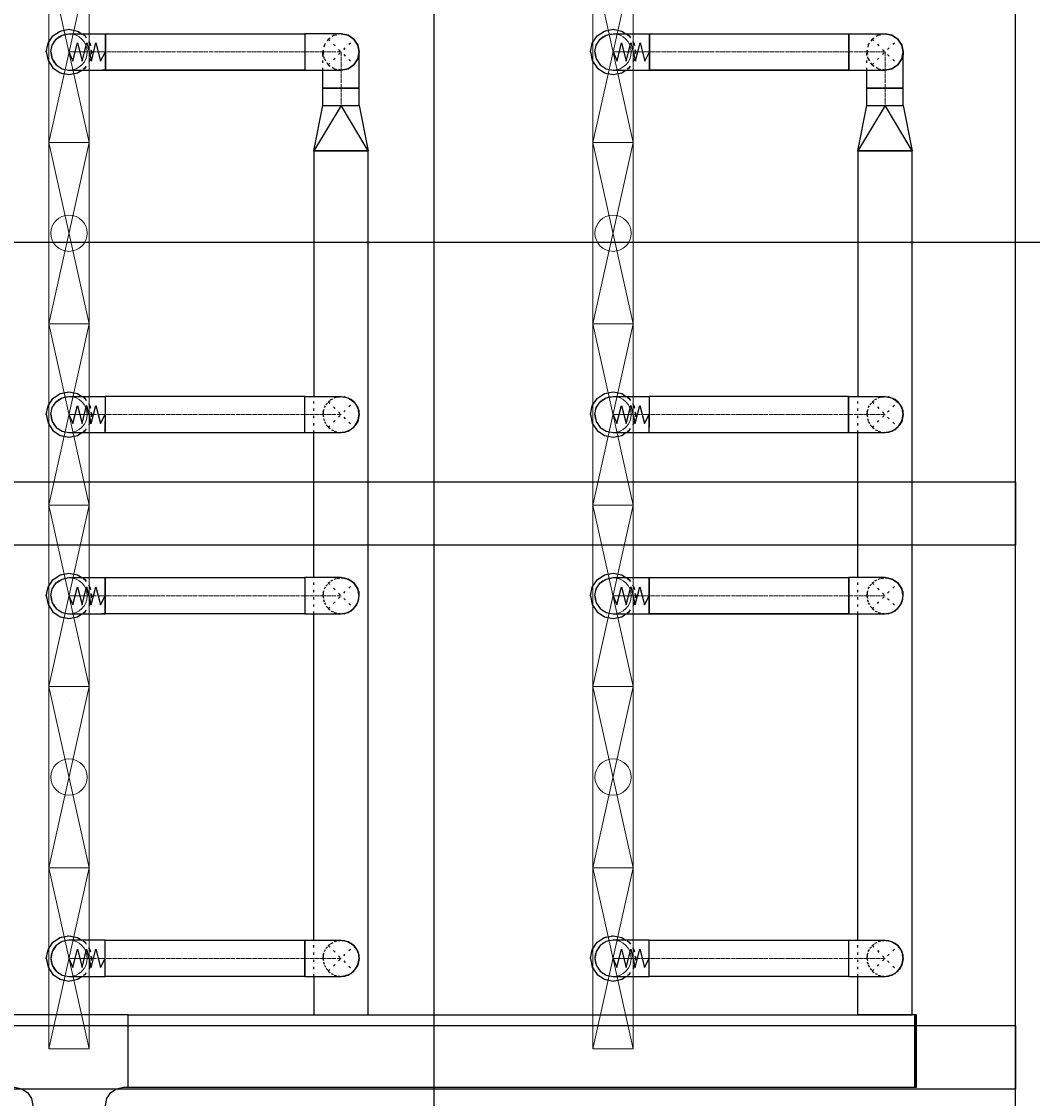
# Model space of a CAD drawing. Header units: centimetres. Extents: x -149939 to 48626, y -46000 to 152985.
# Tile 238 of 256: x 7197 to 12773, y 30277 to 36218. Entities that reach past the tile are written whole.
import ezdxf

# ---------------------------------------------------------------- set-up
doc = ezdxf.new("R2010")
doc.units = ezdxf.units.CM
doc.header["$LTSCALE"] = 50
doc.header["$PDMODE"] = 35
doc.header["$PDSIZE"] = 0.1
for name, pattern in [('CADVENT_CENTERLINE', [9.9, 7.4, -1, 0.5, -1]), ('CADVENT_HIDDEN', [0.8, 0.25, -0.55]), ('Kondygnacja  -0_5$0$HIDDEN', [9.525, 6.35, -3.175]), ('Kondygnacja  -0_5$0$HIDDEN2', [4.7625, 3.175, -1.5875]), ('Osie rzutów$0$DASHDOT2', [12.7, 6.35, -3.175, 0, -3.175])]:
    doc.linetypes.add(name, pattern=pattern)
doc.layers.get('0').update_dxf_attribs({"color": 8})
doc.layers.get('DEFPOINTS').update_dxf_attribs({"color": 8})
for name, color, linetype, lineweight in [('bgde-nawiewCEN', 7, 'Continuous', 13), ('bgde_nawiewnik', 11, 'Continuous', 5), ('Kondygnacja  -0_5$0$ARCH_INFO_WYMIARY', 8, 'Continuous', 9)]:
    doc.layers.add(name, color=color, linetype=linetype, lineweight=lineweight)
for name, color, linetype in [('bgde-nawiewDETAILS', 1, 'Continuous'), ('bgde-nawiewEXP', 7, 'Continuous'), ('bgde-nawiewHIDDEN', 250, 'Continuous'), ('bgde_AJ_opis', 7, 'Continuous'), ('Kondygnacja  -0_5$0$ARCH_KONSTR_POWYŻEJ RZUTU', 8, 'Kondygnacja  -0_5$0$HIDDEN'), ('Kondygnacja  -0_5$0$ARCH_KONSTR_POWYŻEJ RZUTU_IST', 8, 'Kondygnacja  -0_5$0$HIDDEN2'), ('Osie rzutów$0$ARCH_INFO_OSIE_IST', 8, 'Osie rzutów$0$DASHDOT2'), ('Osie rzutów$0$ARCH_INFO_OSIE_OPISY_IST', 8, 'Continuous')]:
    doc.layers.add(name, color=color, linetype=linetype)
doc.styles.add('Kondygnacja  -0_5$0$Romans', font='Romans.shx', dxfattribs={"width": 0.7})
doc.dimstyles.new('Kondygnacja  -0_5$0$Wymiary 1-100', dxfattribs={"dimtxt": 12, "dimasz": 10, "dimexe": 5, "dimexo": 0, "dimgap": 4, "dimtad": 1, "dimrnd": 0.5, "dimzin": 12, "dimdsep": 46, "dimtxsty": 'Kondygnacja  -0_5$0$Romans', "dimblk": 'Kondygnacja  -0_5$0$_Oblique', "dimcen": 10, "dimdle": 10, "dimclrt": 55, "dimazin": 0, "dimtfac": 1, "dimtmove": 1, "dimatfit": 3, "dimfxl": 8, "dimfxlon": 1, "dimtolj": 1, "dimtzin": 0, "dimarcsym": 0})

# ---------------------------------------------------------------- blocks, each defined once
blk = doc.blocks.new('Osie rzutów')
at = {"layer": 'Osie rzutów$0$ARCH_INFO_OSIE_IST', "ltscale": 10}
for p, q in [((12860, 12510), (12860, 4623.26)), ((4436.24, 8000), (15156.54, 8000))]:
    blk.add_line(p, q, dxfattribs=at)
blk = doc.blocks.new('Kondygnacja  -0_5$0$konstrukcja istniejąca -0.5')
at = {"layer": 'Kondygnacja  -0_5$0$ARCH_KONSTR_POWYŻEJ RZUTU_IST', "ltscale": 10}
blk.add_lwpolyline([(13382, 7425), (13382, 8575)], dxfattribs=at)
at = {"layer": 'Kondygnacja  -0_5$0$ARCH_KONSTR_POWYŻEJ RZUTU_IST', "ltscale": 10, "elevation": 0}
for points in [[(12338, 7867.89), (13382, 7867.89), (13382, 7832.89), (12338, 7832.89)], [(12338, 7567.89), (13382, 7567.89), (13382, 7532.89), (12338, 7532.89)]]:
    blk.add_lwpolyline(points, dxfattribs=at)
blk = doc.blocks.new('Kondygnacja  -0_5$0$_Oblique')
at = {"color": 0, "linetype": 'ByBlock', "lineweight": -2}
blk.add_line((-0.5, -0.5), (0.5, 0.5), dxfattribs=at)
blk = doc.blocks.new('*D197')
at = {"layer": 'DEFPOINTS', "color": 0}
for p in [(9196, 79785), (9474.1, 79785), (9196, 12690)]:
    blk.add_point(p, dxfattribs=at)
at = {"layer": 'Kondygnacja  -0_5$0$ARCH_INFO_WYMIARY', "color": 0, "lineweight": -2}
for p, q in [((9474.1, 12680), (9474.1, 79795)), ((9466.1, 79785), (9479.1, 79785)), ((9466.1, 12690), (9479.1, 12690))]:
    blk.add_line(p, q, dxfattribs=at)
at = {"layer": 'Kondygnacja  -0_5$0$ARCH_INFO_WYMIARY', "color": 0, "linetype": 'ByBlock', "lineweight": -2, "xscale": 10, "yscale": 10, "zscale": 10}
for p, rotation in [((9474.1, 79785), 90), ((9474.1, 12690), 270)]:
    blk.add_blockref('Kondygnacja  -0_5$0$_Oblique', p, dxfattribs=dict(at, rotation=rotation))
at = {"layer": 'Kondygnacja  -0_5$0$ARCH_INFO_WYMIARY', "color": 55, "insert": (9464.1, 46237.5), "char_height": 12, "attachment_point": 5, "rotation": 90, "style": 'Kondygnacja  -0_5$0$Romans'}
blk.add_mtext('\\A1;67095', dxfattribs=at)
blk = doc.blocks.new('*D212')
at = {"layer": 'DEFPOINTS', "color": 0}
for p in [(-30586.3, 81900), (-30681.1, 12489.5), (9064, 12489.5)]:
    blk.add_point(p, dxfattribs=at)
at = {"layer": 'Kondygnacja  -0_5$0$ARCH_INFO_WYMIARY', "color": 0, "lineweight": -2}
for p, q in [((-30673.1, 81900), (-30686.1, 81900)), ((-30681.1, 81910), (-30681.1, 12479.5)), ((-30673.1, 12489.5), (-30686.1, 12489.5))]:
    blk.add_line(p, q, dxfattribs=at)
at = {"layer": 'Kondygnacja  -0_5$0$ARCH_INFO_WYMIARY', "color": 0, "linetype": 'ByBlock', "lineweight": -2, "xscale": 10, "yscale": 10, "zscale": 10}
for p, rotation in [((-30681.1, 81900), 90), ((-30681.1, 12489.5), 270)]:
    blk.add_blockref('Kondygnacja  -0_5$0$_Oblique', p, dxfattribs=dict(at, rotation=rotation))
at = {"layer": 'Kondygnacja  -0_5$0$ARCH_INFO_WYMIARY', "color": 55, "insert": (-30691.1, 47194.8), "char_height": 12, "attachment_point": 5, "rotation": 90, "style": 'Kondygnacja  -0_5$0$Romans'}
blk.add_mtext('\\A1;69410.5', dxfattribs=at)
blk = doc.blocks.new('A$C066D7839')
at = {"layer": 'bgde_nawiewnik', "color": 7}
for p, q in [((-50, -11.15), (-50, 11.15)), ((-50, 11.15), (50, 11.15)), ((-50, -11.15), (50, 11.15)), ((50, -11.15), (-50, 11.15)), ((50, 11.15), (50, -11.15)), ((50, -11.15), (-50, -11.15))]:
    blk.add_line(p, q, dxfattribs=at)
blk.add_circle((0, 0), 10, dxfattribs=at)

msp = doc.modelspace()

# ---------------------------------------------------------------- linework, layer by layer
at = {"layer": 'bgde-nawiewCEN', "linetype": 'CADVENT_CENTERLINE', "ltscale": 0.06}
for p, q in [((7459.662, 36049.937), (7459.185, 36049.937)), ((7460.793, 36049.937), (7459.662, 36049.937)), ((7462.996, 36049.937), (7460.793, 36049.937)), ((7466.629, 36049.937), (7462.996, 36049.937)), ((7472.048, 36049.937), (7466.629, 36049.937)), ((7479.611, 36049.937), (7472.048, 36049.937)), ((7489.676, 36049.937), (7479.611, 36049.937)), ((7502.598, 36049.937), (7489.676, 36049.937)), ((7518.737, 36049.937), (7502.598, 36049.937)), ((7538.449, 36049.937), (7518.737, 36049.937)), ((7562.091, 36049.937), (7538.449, 36049.937)), ((7590.021, 36049.937), (7562.091, 36049.937)), ((7641.384, 36049.937), (7590.021, 36049.937)), ((7660.173, 36049.937), (7641.384, 36049.937)), ((8759.358, 36049.937), (7660.173, 36049.937)), ((8760, 36049.937), (8960, 36049.937)), ((8960, 35849.937), (8960, 36049.937)), ((10460.356, 36049.937), (10459.88, 36049.937)), ((10461.488, 36049.937), (10460.356, 36049.937)), ((10463.691, 36049.937), (10461.488, 36049.937)), ((10467.324, 36049.937), (10463.691, 36049.937)), ((10472.743, 36049.937), (10467.324, 36049.937)), ((10480.306, 36049.937), (10472.743, 36049.937)), ((10490.371, 36049.937), (10480.306, 36049.937)), ((10503.293, 36049.937), (10490.371, 36049.937)), ((10519.432, 36049.937), (10503.293, 36049.937)), ((10539.144, 36049.937), (10519.432, 36049.937)), ((10562.786, 36049.937), (10539.144, 36049.937)), ((10590.715, 36049.937), (10562.786, 36049.937)), ((10642.079, 36049.937), (10590.715, 36049.937)), ((10660.868, 36049.937), (10642.079, 36049.937)), ((11760.053, 36049.937), (10660.868, 36049.937)), ((11760.053, 36049.937), (11960.053, 36049.937)), ((11960.053, 35849.937), (11960.053, 36049.937)), ((8960, 35849.937), (8960, 35754.937)), ((11960.053, 35849.937), (11960.053, 35754.937)), ((7459.659, 34049.938), (7459.185, 34049.937)), ((7460.785, 34049.939), (7459.659, 34049.938)), ((7462.978, 34049.94), (7460.785, 34049.939)), ((7466.593, 34049.941), (7462.978, 34049.94)), ((7471.985, 34049.943), (7466.593, 34049.941)), ((7479.511, 34049.944), (7471.985, 34049.943)), ((7489.526, 34049.946), (7479.511, 34049.944)), ((7502.385, 34049.947), (7489.526, 34049.946)), ((7518.444, 34049.949), (7502.385, 34049.947)), ((7538.059, 34049.95), (7518.444, 34049.949)), ((7561.585, 34049.951), (7538.059, 34049.95)), ((7589.378, 34049.952), (7561.585, 34049.951)), ((7640.489, 34049.953), (7589.378, 34049.952)), ((7659.185, 34049.953), (7640.489, 34049.953)), ((8760, 34049.953), (7659.185, 34049.953)), ((8760, 34049.953), (8960, 34049.953)), ((10460.354, 34049.938), (10459.88, 34049.937)), ((10461.48, 34049.939), (10460.354, 34049.938)), ((10463.673, 34049.94), (10461.48, 34049.939)), ((10467.287, 34049.941), (10463.673, 34049.94)), ((10472.68, 34049.943), (10467.287, 34049.941)), ((10480.206, 34049.944), (10472.68, 34049.943)), ((10490.221, 34049.946), (10480.206, 34049.944)), ((10503.08, 34049.947), (10490.221, 34049.946)), ((10519.139, 34049.949), (10503.08, 34049.947)), ((10538.754, 34049.95), (10519.139, 34049.949)), ((10562.28, 34049.951), (10538.754, 34049.95)), ((10590.073, 34049.952), (10562.28, 34049.951)), ((10641.184, 34049.953), (10590.073, 34049.952)), ((10659.88, 34049.953), (10641.184, 34049.953)), ((11759.065, 34049.953), (10659.88, 34049.953)), ((11760.053, 34049.953), (11960.053, 34049.953)), ((7459.659, 33049.938), (7459.185, 33049.937)), ((7460.785, 33049.939), (7459.659, 33049.938)), ((7462.978, 33049.94), (7460.785, 33049.939)), ((7466.593, 33049.941), (7462.978, 33049.94)), ((7471.985, 33049.943), (7466.593, 33049.941)), ((7479.511, 33049.944), (7471.985, 33049.943)), ((7489.526, 33049.946), (7479.511, 33049.944)), ((7502.385, 33049.947), (7489.526, 33049.946)), ((7518.444, 33049.949), (7502.385, 33049.947)), ((7538.059, 33049.95), (7518.444, 33049.949)), ((7561.585, 33049.951), (7538.059, 33049.95)), ((7589.378, 33049.952), (7561.585, 33049.951)), ((7640.489, 33049.953), (7589.378, 33049.952)), ((7659.185, 33049.953), (7640.489, 33049.953)), ((8760, 33049.953), (7659.185, 33049.953)), ((8760, 33049.953), (8960, 33049.953)), ((10460.354, 33049.938), (10459.88, 33049.937)), ((10461.48, 33049.939), (10460.354, 33049.938)), ((10463.673, 33049.94), (10461.48, 33049.939)), ((10467.287, 33049.941), (10463.673, 33049.94)), ((10472.68, 33049.943), (10467.287, 33049.941)), ((10480.206, 33049.944), (10472.68, 33049.943)), ((10490.221, 33049.946), (10480.206, 33049.944)), ((10503.08, 33049.947), (10490.221, 33049.946)), ((10519.139, 33049.949), (10503.08, 33049.947)), ((10538.754, 33049.95), (10519.139, 33049.949)), ((10562.28, 33049.951), (10538.754, 33049.95)), ((10590.073, 33049.952), (10562.28, 33049.951)), ((10641.184, 33049.953), (10590.073, 33049.952)), ((10659.88, 33049.953), (10641.184, 33049.953)), ((11759.065, 33049.953), (10659.88, 33049.953)), ((11760.053, 33049.953), (11960.053, 33049.953)), ((7459.659, 31049.938), (7459.185, 31049.937)), ((7460.785, 31049.939), (7459.659, 31049.938)), ((7462.978, 31049.94), (7460.785, 31049.939)), ((7466.593, 31049.941), (7462.978, 31049.94)), ((7471.985, 31049.943), (7466.593, 31049.941)), ((7479.511, 31049.944), (7471.985, 31049.943)), ((7489.526, 31049.946), (7479.511, 31049.944)), ((7502.385, 31049.947), (7489.526, 31049.946)), ((7518.444, 31049.949), (7502.385, 31049.947)), ((7538.059, 31049.95), (7518.444, 31049.949)), ((7561.585, 31049.951), (7538.059, 31049.95)), ((7589.378, 31049.952), (7561.585, 31049.951)), ((7640.489, 31049.953), (7589.378, 31049.952)), ((7659.185, 31049.953), (7640.489, 31049.953)), ((8760, 31049.953), (7659.185, 31049.953)), ((8760, 31049.953), (8960, 31049.953)), ((10460.354, 31049.938), (10459.88, 31049.937)), ((10461.48, 31049.939), (10460.354, 31049.938)), ((10463.673, 31049.94), (10461.48, 31049.939)), ((10467.287, 31049.941), (10463.673, 31049.94)), ((10472.68, 31049.943), (10467.287, 31049.941)), ((10480.206, 31049.944), (10472.68, 31049.943)), ((10490.221, 31049.946), (10480.206, 31049.944)), ((10503.08, 31049.947), (10490.221, 31049.946)), ((10519.139, 31049.949), (10503.08, 31049.947)), ((10538.754, 31049.95), (10519.139, 31049.949)), ((10562.28, 31049.951), (10538.754, 31049.95)), ((10590.073, 31049.952), (10562.28, 31049.951)), ((10641.184, 31049.953), (10590.073, 31049.952)), ((10659.88, 31049.953), (10641.184, 31049.953)), ((11759.065, 31049.953), (10659.88, 31049.953)), ((11760.053, 31049.953), (11960.053, 31049.953))]:
    msp.add_line(p, q, dxfattribs=at)
at = {"layer": 'bgde-nawiewDETAILS', "linetype": 'CADVENT_HIDDEN'}
for p, q in [((8889.289, 35979.227), (9030.711, 36120.648)), ((8889.289, 36120.648), (9030.711, 35979.227)), ((11889.342, 35979.227), (12030.764, 36120.648)), ((11889.342, 36120.648), (12030.764, 35979.227)), ((8889.289, 33979.242), (9030.711, 34120.664)), ((8889.289, 34120.664), (9030.711, 33979.242)), ((11889.342, 33979.242), (12030.764, 34120.664)), ((11889.342, 34120.664), (12030.764, 33979.242)), ((8889.289, 32979.242), (9030.711, 33120.664)), ((8889.289, 33120.664), (9030.711, 32979.242)), ((11889.342, 32979.242), (12030.764, 33120.664)), ((11889.342, 33120.664), (12030.764, 32979.242)), ((8889.289, 30979.242), (9030.711, 31120.664)), ((8889.289, 31120.664), (9030.711, 30979.242)), ((11889.342, 30979.242), (12030.764, 31120.664)), ((11889.342, 31120.664), (12030.764, 30979.242))]:
    msp.add_line(p, q, dxfattribs=at)
at = {"layer": 'bgde-nawiewEXP', "linetype": 'Continuous'}
for points in [[(7334.185, 36049.937), (7343.7, 36097.773), (7370.797, 36138.326), (7411.35, 36165.422), (7459.185, 36174.937), (7507.021, 36165.422), (7530.195, 36149.937)], [(7359.185, 36049.937), (7366.797, 36088.206), (7388.474, 36120.648), (7420.917, 36142.325), (7459.185, 36149.937), (7660.173, 36149.937), (7660.173, 36011.669)], [(8860, 35754.937), (8860, 35849.937), (9052.388, 35849.937), (9052.388, 35849.937), (9060, 35849.937), (9060, 36049.937), (9052.388, 36088.206), (9030.711, 36120.648), (8998.268, 36142.325), (8960, 36149.937), (8998.268, 36142.325), (9030.711, 36120.648), (9052.388, 36088.206), (9060, 36049.937), (9052.388, 36011.669), (9030.711, 35979.227), (8998.268, 35957.549), (8960, 35949.937), (8998.268, 35957.549), (9030.711, 35979.227), (9052.388, 36011.669), (9060, 36049.937)], [(10334.88, 36049.937), (10344.395, 36097.773), (10371.492, 36138.326), (10412.045, 36165.422), (10459.88, 36174.937), (10507.715, 36165.422), (10530.89, 36149.937)], [(10359.88, 36049.937), (10367.492, 36088.206), (10389.169, 36120.648), (10421.612, 36142.325), (10459.88, 36149.937), (10660.868, 36149.937), (10660.868, 35957.549)], [(11760.053, 35949.937), (11960.053, 35949.937), (11998.321, 35957.549), (12030.764, 35979.227), (12052.441, 36011.669), (12060.053, 36049.937), (12052.441, 36088.206), (12030.764, 36120.648), (11998.321, 36142.325), (11960.053, 36149.937), (11998.321, 36142.325), (12030.764, 36120.648), (12052.441, 36088.206), (12060.053, 36049.937), (12052.441, 36011.669), (12030.764, 35979.227), (11998.321, 35957.549), (11960.053, 35949.937), (11998.321, 35957.549), (12030.764, 35979.227), (12052.441, 36011.669), (12060.053, 36049.937)], [(11760.053, 35949.937), (11760.053, 36149.937), (11960.053, 36149.937), (11998.321, 36142.325), (12030.764, 36120.648), (12052.441, 36088.206), (12060.053, 36049.937)], [(12060.053, 36046.094), (12060.053, 36049.937), (12052.441, 36088.206)], [(7334.185, 36049.937), (7343.7, 36002.102), (7370.797, 35961.549), (7411.35, 35934.452), (7459.185, 35924.937), (7507.021, 35934.452), (7530.195, 35949.937)], [(7359.185, 36049.937), (7366.797, 36011.669), (7388.474, 35979.227), (7420.917, 35957.549), (7459.185, 35949.937), (7660.173, 35949.937)], [(7660.173, 36011.669), (7660.173, 36049.937)], [(7660.173, 35979.227), (7660.173, 36011.669)], [(7660.173, 36011.669), (7660.173, 35979.227)], [(10334.88, 36049.937), (10344.395, 36002.102), (10371.492, 35961.549), (10412.045, 35934.452), (10459.88, 35924.937), (10507.715, 35934.452), (10530.89, 35949.937)], [(10359.88, 36049.937), (10367.492, 36011.669), (10389.169, 35979.227), (10421.612, 35957.549), (10459.88, 35949.937), (10660.868, 35949.937), (10660.868, 35957.549)], [(11860.053, 35754.937), (11860.053, 35849.937), (12052.441, 35849.937), (12052.441, 35849.937), (12060.053, 35849.937), (12060.053, 36046.094), (12060.053, 36034.713)], [(12060.053, 36049.937), (12052.441, 36011.669)], [(7660.173, 35949.937), (7641.384, 35949.937)], [(7660.173, 35979.227), (7660.173, 35957.549)], [(7660.173, 35949.937), (7660.173, 35979.227)], [(7660.173, 35949.937), (8759.358, 35949.937)], [(8860, 35754.937), (9060, 35754.937), (9060, 35849.937), (9052.388, 35849.937), (9052.388, 35849.937), (8860, 35849.937), (8860, 35949.937)], [(10660.868, 35957.549), (10660.868, 35979.227)], [(10660.868, 35957.549), (10660.868, 35949.937)], [(10660.868, 35949.937), (11760.053, 35949.937)], [(11860.053, 35754.937), (12060.053, 35754.937), (12060.053, 35849.937), (12052.441, 35849.937), (12052.441, 35849.937), (11860.053, 35849.937), (11860.053, 35949.937)], [(8810, 35504.937), (9110, 35504.937), (8960, 35754.937), (9060, 35754.937), (9110, 35504.937)], [(11810.053, 35504.937), (12110.053, 35504.937), (11960.053, 35754.937), (12060.053, 35754.937), (12110.053, 35504.937)], [(7784.997, 30338.607), (7784.997, 30738.607), (9110, 30738.607), (9110, 35504.937), (8810, 35504.937), (8810, 34149.953)], [(8810, 30949.953), (8810, 30738.607), (9110, 30738.607), (9110, 30738.607), (12110.053, 30738.607), (12110.053, 35504.937), (11810.053, 35504.937), (11810.053, 34149.953)], [(7334.185, 34049.937), (7343.7, 34097.773), (7370.797, 34138.326), (7411.35, 34165.422), (7459.185, 34174.937), (7507.021, 34165.422), (7530.177, 34149.95)], [(10334.88, 34049.937), (10344.395, 34097.773), (10371.492, 34138.326), (10412.045, 34165.422), (10459.88, 34174.937), (10507.715, 34165.422), (10530.872, 34149.95)], [(7359.185, 34049.93), (7366.795, 34088.199), (7388.47, 34120.643), (7420.911, 34142.323), (7459.178, 34149.937), (7659.185, 34149.953), (7659.185, 33979.242)], [(7659.185, 33949.953), (8760, 33949.953), (8760, 34149.953), (7659.185, 34149.953), (7659.185, 33957.565)], [(8760, 33949.953), (8760, 34149.953), (8960, 34149.953), (8998.268, 34142.341), (9008.883, 34135.249)], [(8960, 34149.953), (8998.268, 34142.341), (9030.711, 34120.664), (9016.505, 34130.155)], [(8964.308, 34148.169), (8977.07, 34148.485), (9013.477, 34134.453), (9025.854, 34122.675)], [(9030.711, 34120.664), (9052.388, 34088.221), (9054.878, 34075.701)], [(9030.711, 34120.664), (9052.388, 34088.221), (9060, 34049.953), (9056.667, 34066.709)], [(9032.495, 34116.356), (9041.743, 34107.556), (9057.564, 34071.889), (9057.988, 34054.81)], [(10359.88, 34049.93), (10367.489, 34088.199), (10389.165, 34120.643), (10421.605, 34142.323), (10459.873, 34149.937), (10659.88, 34149.953), (10659.88, 34011.685)], [(10659.88, 33949.953), (11759.065, 33949.953), (11759.065, 34149.953), (10659.88, 34149.953), (10659.88, 33979.242)], [(11760.053, 33949.953), (11760.053, 34149.953), (11960.053, 34149.953), (11998.321, 34142.341), (12009.2, 34135.072)], [(11960.053, 34149.953), (11998.321, 34142.341), (12030.764, 34120.664), (12016.848, 34129.961)], [(11964.418, 34148.145), (11977.499, 34148.419), (12013.852, 34134.248), (12025.932, 34122.665)], [(12030.764, 34120.664), (12052.441, 34088.221), (12054.993, 34075.389)], [(12030.764, 34120.664), (12052.441, 34088.221), (12060.053, 34049.953), (12056.788, 34066.367)], [(12032.572, 34116.298), (12042.015, 34107.243), (12057.7, 34071.516), (12058.052, 34054.784)], [(7334.185, 34049.937), (7343.7, 34002.102), (7370.797, 33961.549), (7411.35, 33934.452), (7459.185, 33924.937), (7507.021, 33934.452), (7530.214, 33949.95)], [(7359.185, 34049.93), (7366.8, 34011.663), (7388.479, 33979.222), (7420.923, 33957.547), (7459.192, 33949.937), (7659.185, 33949.953), (7659.185, 33979.242)], [(9032.722, 33984.099), (9044.5, 33996.476), (9058.532, 34032.883), (9058.216, 34045.645)], [(10334.88, 34049.937), (10344.395, 34002.102), (10371.492, 33961.549), (10412.045, 33934.452), (10459.88, 33924.937), (10507.715, 33934.452), (10530.909, 33949.95)], [(10359.88, 34049.93), (10367.495, 34011.663), (10389.174, 33979.222), (10421.618, 33957.547), (10459.887, 33949.937), (10659.88, 33949.953), (10659.88, 34011.685)], [(10659.88, 34011.685), (10659.88, 34049.953)], [(12032.765, 33984.074), (12044.348, 33996.154), (12058.519, 34032.507), (12058.245, 34045.588)], [(7659.185, 33957.565), (7659.185, 33979.242), (7659.185, 33979.242), (7659.185, 34011.685)], [(8998.268, 33957.565), (9030.711, 33979.242), (9052.388, 34011.685), (9045.296, 34001.07)], [(8998.268, 33957.565), (9030.711, 33979.242), (9040.202, 33993.448)], [(10659.88, 33979.242), (10659.88, 34011.685), (10659.88, 34011.685), (10659.88, 33979.242)], [(11998.321, 33957.565), (12030.764, 33979.242), (12052.441, 34011.685), (12045.172, 34000.806)], [(11998.321, 33957.565), (12030.764, 33979.242), (12040.061, 33993.157)], [(7659.185, 33949.953), (7659.185, 33957.565)], [(8760, 33949.953), (8960, 33949.953), (8976.756, 33953.286)], [(8810, 33149.953), (8810, 33949.953)], [(8960, 33949.953), (8998.268, 33957.565), (8985.748, 33955.074)], [(8964.857, 33951.965), (8981.936, 33952.389), (9017.603, 33968.21), (9026.403, 33977.458)], [(10659.88, 33949.953), (10659.88, 33979.242)], [(11760.053, 33949.953), (11960.053, 33949.953), (11976.467, 33953.218)], [(11810.053, 33149.953), (11810.053, 33949.953)], [(11960.053, 33949.953), (11998.321, 33957.565), (11985.489, 33955.013)], [(11964.884, 33951.954), (11981.616, 33952.306), (12017.343, 33967.991), (12026.398, 33977.434)], [(7334.185, 33049.937), (7343.7, 33097.773), (7370.797, 33138.326), (7411.35, 33165.422), (7459.185, 33174.937), (7507.021, 33165.422), (7530.177, 33149.95)], [(7359.185, 33049.93), (7366.795, 33088.199), (7388.47, 33120.643), (7420.911, 33142.323), (7459.178, 33149.937), (7659.185, 33149.953), (7659.185, 32949.953)], [(8960, 33149.953), (8998.268, 33142.341), (9009.282, 33134.982)], [(10334.88, 33049.937), (10344.395, 33097.773), (10371.492, 33138.326), (10412.045, 33165.422), (10459.88, 33174.937), (10507.715, 33165.422), (10530.872, 33149.95)], [(10359.88, 33049.93), (10367.489, 33088.199), (10389.165, 33120.643), (10421.605, 33142.323), (10459.873, 33149.937), (10659.88, 33149.953), (10659.88, 32957.565)], [(11960.053, 33149.953), (11998.321, 33142.341), (12009.595, 33134.808)], [(8964.394, 33148.133), (8977.638, 33148.385), (9013.963, 33134.143), (9025.893, 33122.659)], [(9016.942, 33129.863), (9030.711, 33120.664), (9052.388, 33088.221), (9054.972, 33075.23)], [(9032.531, 33116.27), (9042.074, 33107.083), (9057.689, 33071.326), (9058.005, 33054.77)], [(11964.499, 33148.111), (11978.057, 33148.319), (12014.33, 33133.941), (12025.975, 33122.647)], [(12017.275, 33129.677), (12030.764, 33120.664), (12052.441, 33088.221), (12055.086, 33074.923)], [(12032.605, 33116.217), (12042.339, 33106.777), (12057.821, 33070.962), (12058.07, 33054.741)], [(7334.185, 33049.937), (7343.7, 33002.102), (7370.797, 32961.549), (7411.35, 32934.452), (7459.185, 32924.937), (7507.021, 32934.452), (7530.214, 32949.95)], [(7359.185, 33049.93), (7366.8, 33011.663), (7388.479, 32979.222), (7420.923, 32957.547), (7459.192, 32949.937), (7659.185, 32949.953)], [(9032.706, 32984.06), (9044.19, 32995.989), (9058.432, 33032.315), (9058.18, 33045.559)], [(9045.029, 33000.671), (9052.388, 33011.685), (9060, 33049.953), (9056.769, 33066.194)], [(10334.88, 33049.937), (10344.395, 33002.102), (10371.492, 32961.549), (10412.045, 32934.452), (10459.88, 32924.937), (10507.715, 32934.452), (10530.909, 32949.95)], [(10359.88, 33049.93), (10367.495, 33011.663), (10389.174, 32979.222), (10421.618, 32957.547), (10459.887, 32949.937), (10659.88, 32949.953), (10659.88, 32957.565)], [(12032.747, 32984.03), (12044.041, 32995.676), (12058.419, 33031.949), (12058.211, 33045.506)], [(12044.908, 33000.41), (12052.441, 33011.685), (12060.053, 33049.953), (12056.888, 33065.864)], [(8964.817, 32951.948), (8981.373, 32952.264), (9017.13, 32967.879), (9026.317, 32977.422)], [(8985.277, 32954.981), (8998.268, 32957.565), (9030.711, 32979.242), (9039.91, 32993.01)], [(10659.88, 32957.565), (10659.88, 32979.242)], [(11964.841, 32951.936), (11981.062, 32952.185), (12016.877, 32967.667), (12026.317, 32977.4)], [(11985.022, 32954.92), (11998.321, 32957.565), (12030.764, 32979.242), (12039.777, 32992.731)], [(7659.185, 32949.953), (7640.49, 32949.953)], [(7659.185, 32949.953), (7659.185, 32957.565)], [(8810, 31149.953), (8810, 32949.953)], [(8960, 32949.953), (8976.241, 32953.183)], [(10659.88, 32957.565), (10659.88, 32949.953)], [(10659.88, 32949.953), (11759.065, 32949.953)], [(11810.053, 31149.953), (11810.053, 32949.953)], [(11960.053, 32949.953), (11975.964, 32953.118)], [(7334.185, 31049.937), (7343.7, 31097.773), (7370.797, 31138.326), (7411.35, 31165.422), (7459.185, 31174.937), (7507.021, 31165.422), (7530.177, 31149.95)], [(8760, 30949.953), (8760, 31149.953), (8960, 31149.953), (8998.268, 31142.341), (9010.097, 31134.437)], [(8960, 31149.953), (8998.268, 31142.341), (9030.711, 31120.664), (9017.803, 31129.288)], [(8964.55, 31148.068), (8978.776, 31148.174), (9014.934, 31133.512), (9025.993, 31122.618)], [(10334.88, 31049.937), (10344.395, 31097.773), (10371.492, 31138.326), (10412.045, 31165.422), (10459.88, 31174.937), (10507.715, 31165.422), (10530.872, 31149.95)], [(11760.053, 30949.953), (11760.053, 31149.953), (11960.053, 31149.953), (11998.321, 31142.341), (12010.402, 31134.268)], [(11960.053, 31149.953), (11998.321, 31142.341), (12030.764, 31120.664), (12018.114, 31129.116)], [(11964.646, 31148.05), (11979.176, 31148.107), (12015.283, 31133.318), (12026.082, 31122.603)], [(9030.711, 31120.664), (9052.388, 31088.221), (9055.163, 31074.268)], [(9030.711, 31120.664), (9052.388, 31088.221), (9060, 31049.953), (9056.971, 31065.179)], [(9032.595, 31116.113), (9042.73, 31106.129), (9057.93, 31070.194), (9058.046, 31054.67)], [(12030.764, 31120.664), (12052.441, 31088.221), (12055.275, 31073.971)], [(12030.764, 31120.664), (12052.441, 31088.221), (12060.053, 31049.953), (12057.085, 31064.874)], [(12032.666, 31116.07), (12042.981, 31105.836), (12058.054, 31069.847), (12058.114, 31054.634)], [(7334.185, 31049.937), (7343.7, 31002.102), (7370.797, 30961.549), (7411.35, 30934.452), (7459.185, 30924.937), (7507.021, 30934.452), (7530.214, 30949.95)], [(8998.268, 30957.565), (9030.711, 30979.242), (9052.388, 31011.685), (9044.484, 30999.856)], [(9032.665, 30983.96), (9043.559, 30995.018), (9058.221, 31031.177), (9058.115, 31045.403)], [(10334.88, 31049.937), (10344.395, 31002.102), (10371.492, 30961.549), (10412.045, 30934.452), (10459.88, 30924.937), (10507.715, 30934.452), (10530.909, 30949.95)], [(11998.321, 30957.565), (12030.764, 30979.242), (12052.441, 31011.685), (12044.368, 30999.603)], [(12032.703, 30983.924), (12043.418, 30994.723), (12058.207, 31030.83), (12058.15, 31045.36)], [(8760, 30949.953), (8960, 30949.953), (8975.226, 30952.982)], [(8960, 30949.953), (8998.268, 30957.565), (8984.315, 30954.79)], [(8964.717, 30951.907), (8980.241, 30952.023), (9016.176, 30967.223), (9026.16, 30977.357)], [(8998.268, 30957.565), (9030.711, 30979.242), (9039.335, 30992.15)], [(11760.053, 30949.953), (11960.053, 30949.953), (11974.974, 30952.921)], [(11960.053, 30949.953), (11998.321, 30957.565), (11984.07, 30954.73)], [(11964.734, 30951.892), (11979.947, 30951.952), (12015.936, 30967.025), (12026.17, 30977.34)], [(11998.321, 30957.565), (12030.764, 30979.242), (12039.215, 30991.892)], [(7784.997, 30338.607), (12124.381, 30338.607), (12124.381, 30738.607), (11810.053, 30738.607), (11810.053, 30949.953)], [(5782.767, 30338.607), (5792.767, 30338.607), (5792.767, 30738.607), (7134.997, 30738.607), (7134.997, 30338.607), (7159.997, 30338.607), (7198.266, 30330.994), (7230.708, 30309.317), (7252.385, 30276.875), (7259.997, 30238.607), (7259.997, 28725), (7659.997, 28725), (7659.997, 30213.607), (7259.997, 30213.607), (7659.997, 30213.607), (7659.997, 30238.607), (7667.609, 30276.875), (7689.287, 30309.317), (7721.729, 30330.994), (7759.997, 30338.607), (7784.997, 30338.607), (7784.997, 30738.607), (7134.997, 30738.607)]]:
    msp.add_lwpolyline(points, dxfattribs=at)
for points in [[(7660.173, 35949.937), (7660.173, 36149.937), (8759.358, 36149.937), (8759.358, 35949.937)], [(8760, 35949.937), (8960, 35949.937), (8998.268, 35957.549), (9030.711, 35979.227), (9052.388, 36011.669), (9060, 36049.937), (9052.388, 36088.206), (9030.711, 36120.648), (8998.268, 36142.325), (8960, 36149.937), (8760, 36149.937), (8760, 35957.549)], [(10660.868, 35949.937), (10660.868, 36149.937), (11760.053, 36149.937), (11760.053, 35949.937)], [(8810, 35504.937), (8860, 35754.937), (8960, 35754.937)], [(11810.053, 35504.937), (11860.053, 35754.937), (11960.053, 35754.937)], [(9052.388, 34011.685), (9060, 34049.953)], [(12052.441, 34011.685), (12060.053, 34049.953)], [(7659.185, 32949.953), (7659.185, 33149.953), (8760, 33149.953), (8760, 32949.953)], [(8760, 32949.953), (8960, 32949.953), (8998.268, 32957.565), (9030.711, 32979.242), (9052.388, 33011.685), (9060, 33049.953), (9052.388, 33088.221), (9030.711, 33120.664), (8998.268, 33142.341), (8960, 33149.953), (8760, 33149.953), (8760, 32957.565)], [(10659.88, 32949.953), (10659.88, 33149.953), (11759.065, 33149.953), (11759.065, 32949.953)], [(11760.053, 32949.953), (11960.053, 32949.953), (11998.321, 32957.565), (12030.764, 32979.242), (12052.441, 33011.685), (12060.053, 33049.953), (12052.441, 33088.221), (12030.764, 33120.664), (11998.321, 33142.341), (11960.053, 33149.953), (11760.053, 33149.953), (11760.053, 32957.565)], [(7359.185, 31049.93), (7366.8, 31011.663), (7388.479, 30979.222), (7420.923, 30957.547), (7459.192, 30949.937), (7659.185, 30949.953), (7659.185, 31149.953), (7459.178, 31149.937), (7420.911, 31142.323), (7388.47, 31120.643), (7366.795, 31088.199)], [(7659.185, 30949.953), (7659.185, 31149.953), (8760, 31149.953), (8760, 30949.953)], [(10359.88, 31049.93), (10367.495, 31011.663), (10389.174, 30979.222), (10421.618, 30957.547), (10459.887, 30949.937), (10659.88, 30949.953), (10659.88, 31149.953), (10459.873, 31149.937), (10421.605, 31142.323), (10389.165, 31120.643), (10367.489, 31088.199)], [(10659.88, 30949.953), (10659.88, 31149.953), (11759.065, 31149.953), (11759.065, 30949.953)], [(9052.388, 31011.685), (9060, 31049.953)], [(12052.441, 31011.685), (12060.053, 31049.953)], [(12124.381, 30338.607), (12134.381, 30338.607), (12134.381, 30738.607), (12124.381, 30738.607)]]:
    msp.add_lwpolyline(points, close=True, dxfattribs=at)
at = {"layer": 'bgde-nawiewEXP'}
for points in [[(7459.185, 36049.937), (7481.189, 35999.937), (7506.329, 36099.937), (7531.674, 35999.937), (7557.059, 36099.937), (7582.679, 35999.937), (7608.111, 36099.937), (7633.633, 35999.937), (7660.173, 36049.937)], [(10459.88, 36049.937), (10481.884, 35999.937), (10507.024, 36099.937), (10532.369, 35999.937), (10557.754, 36099.937), (10583.374, 35999.937), (10608.806, 36099.937), (10634.328, 35999.937), (10660.868, 36049.937)], [(7459.185, 34049.937), (7480.492, 33999.944), (7505.84, 34099.948), (7531.068, 33999.95), (7556.348, 34099.951), (7581.886, 33999.952), (7607.243, 34099.953), (7632.703, 33999.953), (7659.185, 34049.953)], [(10459.88, 34049.937), (10481.186, 33999.944), (10506.535, 34099.948), (10531.763, 33999.95), (10557.043, 34099.951), (10582.581, 33999.952), (10607.938, 34099.953), (10633.398, 33999.953), (10659.88, 34049.953)], [(7459.185, 33049.937), (7480.492, 32999.944), (7505.84, 33099.948), (7531.068, 32999.95), (7556.348, 33099.951), (7581.886, 32999.952), (7607.243, 33099.953), (7632.703, 32999.953), (7659.185, 33049.953)], [(10459.88, 33049.937), (10481.186, 32999.944), (10506.535, 33099.948), (10531.763, 32999.95), (10557.043, 33099.951), (10582.581, 32999.952), (10607.938, 33099.953), (10633.398, 32999.953), (10659.88, 33049.953)], [(7459.185, 31049.937), (7480.492, 30999.944), (7505.84, 31099.948), (7531.068, 30999.95), (7556.348, 31099.951), (7581.886, 30999.952), (7607.243, 31099.953), (7632.703, 30999.953), (7659.185, 31049.953)], [(10459.88, 31049.937), (10481.186, 30999.944), (10506.535, 31099.948), (10531.763, 30999.95), (10557.043, 31099.951), (10582.581, 30999.952), (10607.938, 31099.953), (10633.398, 30999.953), (10659.88, 31049.953)]]:
    msp.add_lwpolyline(points, dxfattribs=at)
at = {"layer": 'bgde-nawiewHIDDEN', "linetype": 'CADVENT_HIDDEN'}
for points in [[(7334.185, 36049.937), (7343.7, 36097.773), (7370.797, 36138.326), (7411.35, 36165.422), (7459.185, 36174.937), (7507.021, 36165.422), (7547.574, 36138.326), (7530.195, 36149.937)], [(8860, 36046.094), (8860, 36049.937), (8867.612, 36088.206), (8889.289, 36120.648), (8921.732, 36142.325), (8960, 36149.937), (8921.732, 36142.325), (8889.289, 36120.648), (8867.612, 36088.206), (8860, 36049.937), (8867.612, 36011.669), (8889.289, 35979.227), (8921.732, 35957.549), (8960, 35949.937), (8921.732, 35957.549), (8889.289, 35979.227), (8867.612, 36011.669), (8860, 36049.937)], [(10334.88, 36049.937), (10344.395, 36097.773), (10371.492, 36138.326), (10412.045, 36165.422), (10459.88, 36174.937), (10507.715, 36165.422), (10548.268, 36138.326), (10530.89, 36149.937)], [(11860.053, 35949.937), (11860.053, 36049.937), (11867.665, 36011.669), (11889.342, 35979.227), (11921.784, 35957.549), (11960.053, 35949.937), (11921.784, 35957.549), (11889.342, 35979.227), (11867.665, 36011.669), (11860.053, 36049.937), (11867.665, 36088.206), (11889.342, 36120.648), (11921.784, 36142.325), (11960.053, 36149.937), (11921.784, 36142.325), (11889.342, 36120.648), (11867.665, 36088.206), (11860.053, 36049.937)], [(7334.185, 36049.937), (7343.7, 36002.102), (7370.797, 35961.549), (7411.35, 35934.452), (7459.185, 35924.937), (7507.021, 35934.452), (7547.574, 35961.549), (7530.195, 35949.937)], [(8860, 36034.713), (8860, 36046.094)], [(8860, 36046.094), (8860, 36034.713)], [(8860, 35949.937), (8860, 36034.713)], [(8860, 36034.713), (8860, 36016.231)], [(10334.88, 36049.937), (10344.395, 36002.102), (10371.492, 35961.549), (10412.045, 35934.452), (10459.88, 35924.937), (10507.715, 35934.452), (10548.268, 35961.549), (10530.89, 35949.937)], [(7334.185, 34049.937), (7343.7, 34097.773), (7370.797, 34138.326), (7411.35, 34165.422), (7459.185, 34174.937), (7507.021, 34165.422), (7547.574, 34138.326), (7530.177, 34149.95)], [(10334.88, 34049.937), (10344.395, 34097.773), (10371.492, 34138.326), (10412.045, 34165.422), (10459.88, 34174.937), (10507.715, 34165.422), (10548.268, 34138.326), (10530.872, 34149.95)], [(8810, 33949.953), (8810, 34149.953)], [(8860, 34049.953), (8867.612, 34088.221), (8889.289, 34120.664), (8921.732, 34142.341), (8960, 34149.953)], [(8861.468, 34067.023), (8875.5, 34103.43), (8902.397, 34131.696), (8938.064, 34147.517), (8964.308, 34148.169)], [(9008.883, 34135.249), (9016.505, 34130.155)], [(9025.854, 34122.675), (9032.495, 34116.356)], [(11810.053, 33949.953), (11810.053, 34149.953)], [(11860.053, 34049.953), (11867.665, 34088.221), (11889.342, 34120.664), (11921.784, 34142.341), (11960.053, 34149.953)], [(11861.586, 34067.399), (11875.758, 34103.752), (11902.763, 34131.915), (11938.489, 34147.6), (11964.418, 34148.145)], [(12009.2, 34135.072), (12016.848, 34129.961)], [(12025.932, 34122.665), (12032.572, 34116.298)], [(7334.185, 34049.937), (7343.7, 34002.102), (7370.797, 33961.549), (7411.35, 33934.452), (7459.185, 33924.937), (7507.021, 33934.452), (7547.574, 33961.549), (7530.214, 33949.95)], [(8860, 34049.953), (8867.612, 34011.685), (8889.289, 33979.242), (8921.732, 33957.565), (8960, 33949.953)], [(8861.468, 34067.023), (8862.436, 34028.017), (8878.257, 33992.35), (8906.523, 33965.453), (8942.93, 33951.421), (8964.857, 33951.965)], [(9054.878, 34075.701), (9056.667, 34066.709)], [(9057.988, 34054.81), (9058.216, 34045.645)], [(10334.88, 34049.937), (10344.395, 34002.102), (10371.492, 33961.549), (10412.045, 33934.452), (10459.88, 33924.937), (10507.715, 33934.452), (10548.268, 33961.549), (10530.909, 33949.95)], [(11860.053, 34049.953), (11867.665, 34011.685), (11889.342, 33979.242), (11921.784, 33957.565), (11960.053, 33949.953)], [(11861.586, 34067.399), (11862.405, 34028.389), (11878.09, 33992.663), (11906.253, 33965.658), (11942.607, 33951.486), (11964.884, 33951.954)], [(12054.993, 34075.389), (12056.788, 34066.367)], [(12058.052, 34054.784), (12058.245, 34045.588)], [(9026.403, 33977.458), (9032.722, 33984.099)], [(9040.202, 33993.448), (9045.296, 34001.07)], [(12026.398, 33977.434), (12032.765, 33984.074)], [(12040.061, 33993.157), (12045.172, 34000.806)], [(8976.756, 33953.286), (8985.748, 33955.074)], [(11976.467, 33953.218), (11985.489, 33955.013)], [(7334.185, 33049.937), (7343.7, 33097.773), (7370.797, 33138.326), (7411.35, 33165.422), (7459.185, 33174.937), (7507.021, 33165.422), (7547.574, 33138.326), (7530.177, 33149.95)], [(8810, 32949.953), (8810, 33149.953)], [(8860, 33049.953), (8867.612, 33088.221), (8889.289, 33120.664), (8921.732, 33142.341), (8960, 33149.953)], [(10334.88, 33049.937), (10344.395, 33097.773), (10371.492, 33138.326), (10412.045, 33165.422), (10459.88, 33174.937), (10507.715, 33165.422), (10548.268, 33138.326), (10530.872, 33149.95)], [(11810.053, 32949.953), (11810.053, 33149.953)], [(11860.053, 33049.953), (11867.665, 33088.221), (11889.342, 33120.664), (11921.784, 33142.341), (11960.053, 33149.953)], [(8861.568, 33067.591), (8875.81, 33103.916), (8902.87, 33132.027), (8938.627, 33147.642), (8964.394, 33148.133)], [(9009.282, 33134.982), (9016.942, 33129.863)], [(9025.893, 33122.659), (9032.531, 33116.27)], [(11861.687, 33067.957), (11876.065, 33104.23), (11903.229, 33132.239), (11939.044, 33147.721), (11964.499, 33148.111)], [(12009.595, 33134.808), (12017.275, 33129.677)], [(12025.975, 33122.647), (12032.605, 33116.217)], [(7334.185, 33049.937), (7343.7, 33002.102), (7370.797, 32961.549), (7411.35, 32934.452), (7459.185, 32924.937), (7507.021, 32934.452), (7547.574, 32961.549), (7530.214, 32949.95)], [(8860, 33049.953), (8867.612, 33011.685), (8889.289, 32979.242), (8921.732, 32957.565), (8960, 32949.953)], [(8861.568, 33067.591), (8862.311, 33028.58), (8877.926, 32992.823), (8906.036, 32965.763), (8942.362, 32951.521), (8964.817, 32951.948)], [(9054.972, 33075.23), (9056.769, 33066.194)], [(9058.005, 33054.77), (9058.18, 33045.559)], [(10334.88, 33049.937), (10344.395, 33002.102), (10371.492, 32961.549), (10412.045, 32934.452), (10459.88, 32924.937), (10507.715, 32934.452), (10548.268, 32961.549), (10530.909, 32949.95)], [(11860.053, 33049.953), (11867.665, 33011.685), (11889.342, 32979.242), (11921.784, 32957.565), (11960.053, 32949.953)], [(11861.687, 33067.957), (11862.285, 33028.944), (11877.767, 32993.129), (11905.776, 32965.965), (11942.049, 32951.587), (11964.841, 32951.936)], [(12055.086, 33074.923), (12056.888, 33065.864)], [(12058.07, 33054.741), (12058.211, 33045.506)], [(9026.317, 32977.422), (9032.706, 32984.06)], [(9039.91, 32993.01), (9045.029, 33000.671)], [(12026.317, 32977.4), (12032.747, 32984.03)], [(12039.777, 32992.731), (12044.908, 33000.41)], [(8976.241, 32953.183), (8985.277, 32954.981)], [(11975.964, 32953.118), (11985.022, 32954.92)], [(7334.185, 31049.937), (7343.7, 31097.773), (7370.797, 31138.326), (7411.35, 31165.422), (7459.185, 31174.937), (7507.021, 31165.422), (7547.574, 31138.326), (7530.177, 31149.95)], [(8810, 30949.953), (8810, 31149.953)], [(8860, 31049.953), (8867.612, 31088.221), (8889.289, 31120.664), (8921.732, 31142.341), (8960, 31149.953)], [(8861.778, 31068.729), (8876.44, 31104.887), (8903.824, 31132.683), (8939.759, 31147.883), (8964.55, 31148.068)], [(9010.097, 31134.437), (9017.803, 31129.288)], [(10334.88, 31049.937), (10344.395, 31097.773), (10371.492, 31138.326), (10412.045, 31165.422), (10459.88, 31174.937), (10507.715, 31165.422), (10548.268, 31138.326), (10530.872, 31149.95)], [(11810.053, 30949.953), (11810.053, 31149.953)], [(11860.053, 31049.953), (11867.665, 31088.221), (11889.342, 31120.664), (11921.784, 31142.341), (11960.053, 31149.953)], [(11861.898, 31069.076), (11876.688, 31105.183), (11904.169, 31132.881), (11940.158, 31147.954), (11964.646, 31148.05)], [(12010.402, 31134.268), (12018.114, 31129.116)], [(9025.993, 31122.618), (9032.595, 31116.113)], [(9055.163, 31074.268), (9056.971, 31065.179)], [(12026.082, 31122.603), (12032.666, 31116.07)], [(12055.275, 31073.971), (12057.085, 31064.874)], [(7334.185, 31049.937), (7343.7, 31002.102), (7370.797, 30961.549), (7411.35, 30934.452), (7459.185, 30924.937), (7507.021, 30934.452), (7547.574, 30961.549), (7530.214, 30949.95)], [(8860, 31049.953), (8867.612, 31011.685), (8889.289, 30979.242), (8921.732, 30957.565), (8960, 30949.953)], [(8861.778, 31068.729), (8862.07, 31029.712), (8877.27, 30993.776), (8905.065, 30966.393), (8941.224, 30951.731), (8964.717, 30951.907)], [(9058.046, 31054.67), (9058.115, 31045.403)], [(10334.88, 31049.937), (10344.395, 31002.102), (10371.492, 30961.549), (10412.045, 30934.452), (10459.88, 30924.937), (10507.715, 30934.452), (10548.268, 30961.549), (10530.909, 30949.95)], [(11860.053, 31049.953), (11867.665, 31011.685), (11889.342, 30979.242), (11921.784, 30957.565), (11960.053, 30949.953)], [(11861.898, 31069.076), (11862.052, 31030.058), (11877.125, 30994.069), (11904.823, 30966.588), (11940.93, 30951.798), (11964.734, 30951.892)], [(12058.114, 31054.634), (12058.15, 31045.36)], [(8975.226, 30952.982), (8984.315, 30954.79)], [(9026.16, 30977.357), (9032.665, 30983.96)], [(9039.335, 30992.15), (9044.484, 30999.856)], [(11974.974, 30952.921), (11984.07, 30954.73)], [(12026.17, 30977.34), (12032.703, 30983.924)], [(12039.215, 30991.892), (12044.368, 30999.603)]]:
    msp.add_lwpolyline(points, dxfattribs=at)
for points in [[(7547.574, 35961.549), (7574.67, 36002.102), (7584.185, 36049.937), (7574.67, 36097.773), (7547.574, 36138.326), (7574.67, 36097.773), (7584.185, 36049.937), (7574.67, 36002.102)], [(10548.268, 35961.549), (10575.365, 36002.102), (10584.88, 36049.937), (10575.365, 36097.773), (10548.268, 36138.326), (10575.365, 36097.773), (10584.88, 36049.937), (10575.365, 36002.102)], [(7547.574, 33961.549), (7574.67, 34002.102), (7584.185, 34049.937), (7574.67, 34097.773), (7547.574, 34138.326), (7574.67, 34097.773), (7584.185, 34049.937), (7574.67, 34002.102)], [(10548.268, 33961.549), (10575.365, 34002.102), (10584.88, 34049.937), (10575.365, 34097.773), (10548.268, 34138.326), (10575.365, 34097.773), (10584.88, 34049.937), (10575.365, 34002.102)], [(7547.574, 32961.549), (7574.67, 33002.102), (7584.185, 33049.937), (7574.67, 33097.773), (7547.574, 33138.326), (7574.67, 33097.773), (7584.185, 33049.937), (7574.67, 33002.102)], [(10548.268, 32961.549), (10575.365, 33002.102), (10584.88, 33049.937), (10575.365, 33097.773), (10548.268, 33138.326), (10575.365, 33097.773), (10584.88, 33049.937), (10575.365, 33002.102)], [(7547.574, 30961.549), (7574.67, 31002.102), (7584.185, 31049.937), (7574.67, 31097.773), (7547.574, 31138.326), (7574.67, 31097.773), (7584.185, 31049.937), (7574.67, 31002.102)], [(10548.268, 30961.549), (10575.365, 31002.102), (10584.88, 31049.937), (10575.365, 31097.773), (10548.268, 31138.326), (10575.365, 31097.773), (10584.88, 31049.937), (10575.365, 31002.102)]]:
    msp.add_lwpolyline(points, close=True, dxfattribs=at)
at = {"layer": 'bgde_nawiewnik'}
for p, q in [((7347.688, 35549.953, -360.144), (7570.688, 35549.953, -360.144)), ((7570.688, 35549.953, -360.003), (7347.688, 35549.953, -360.003)), ((7347.688, 33549.953, -360.144), (7570.688, 34549.953, -360.144)), ((7347.688, 33549.953, -360.144), (7570.688, 32549.953, -360.144)), ((7347.688, 32549.953, -360.13), (7570.688, 31549.953, -360.13)), ((7347.688, 31549.953, -360.116), (7570.688, 30549.953, -360.116)), ((7570.688, 30549.953, -360.02), (7347.688, 30549.953, -360.02))]:
    msp.add_line(p, q, dxfattribs=at)

# ---------------------------------------------------------------- block references
at = {"layer": 'bgde_nawiewnik', "yscale": 10, "zscale": 10}
for p, xscale, rotation in [((7459.188, 36049.953, -360.158), 10, 270), ((10459.883, 36049.953, -360.003), 10, 270), ((7459.188, 35049.953, -360.158), 10, 270), ((10459.883, 35049.953, -360.144), 10, 270), ((10459.883, 35049.953, -360.144), -10, 90), ((7459.188, 34049.953, -360.158), 10, 270), ((10459.883, 34049.953, -360.144), 10, 270), ((10459.883, 34049.953, -360.144), -10, 90), ((7459.188, 33049.953, -360.158), -10, 90), ((7459.188, 33049.953, -360.158), 10, 270), ((10459.883, 33049.953, -360.144), 10, 270), ((10459.883, 33049.953, -360.144), -10, 90), ((7459.188, 32049.953, -360.144), -10, 90), ((7459.188, 32049.953, -360.144), 10, 270), ((10459.883, 32049.953, -360.158), 10, 270), ((10459.883, 32049.953, -360.158), -10, 90), ((7459.188, 31049.953, -360.13), -10, 90), ((7459.188, 31049.953, -360.13), 10, 270), ((10459.883, 31049.953, -360.02), 10, 270), ((10459.883, 31049.953, -360.02), -10, 90)]:
    msp.add_blockref('A$C066D7839', p, dxfattribs=dict(at, xscale=xscale, rotation=rotation))
at = {"layer": 'Kondygnacja  -0_5$0$ARCH_KONSTR_POWYŻEJ RZUTU', "xscale": 10, "yscale": 10, "zscale": 10}
msp.add_blockref('Kondygnacja  -0_5$0$konstrukcja istniejąca -0.5', (-121140, -45000), dxfattribs=at)
at = {"layer": 'Osie rzutów$0$ARCH_INFO_OSIE_OPISY_IST', "color": 30, "xscale": 10, "yscale": 10, "zscale": 10}
msp.add_blockref('Osie rzutów', (-121140, -45000), dxfattribs=at)

# ---------------------------------------------------------------- texts
at = {"layer": 'bgde_AJ_opis', "insert": (7661.835, 37808.267, 1920), "char_height": 180, "width": 2961.50181, "attachment_point": 1}
msp.add_mtext('\\A1;{\\fTimes New Roman|b0|i0|c238|p18;nawiewniki szczelinowe Loximide typ KM-3\\PVn=140m\\H0.7x;\\S3^ ;\\H1.429x;/h - 12szt (powietrze świeże)\\Patrapy nawiewnika- 6szt}', dxfattribs=at)

# ---------------------------------------------------------------- dimensions: what is measured, and where the dimension line sits
at = {"layer": 'Kondygnacja  -0_5$0$ARCH_INFO_WYMIARY'}
for base, p1, p2, picture, middle in [((-30681.114, 12489.5), (-30586.301, 81900), (9064, 12489.5), '*D212', (-30691.114, 47194.75)), ((9474.093, 79785), (9196, 12690), (9196, 79785), '*D197', (9464.093, 46237.5))]:
    dim = msp.add_linear_dim(base=base, p1=p1, p2=p2, angle=90, dimstyle='Kondygnacja  -0_5$0$Wymiary 1-100', dxfattribs=at)
    dim.commit()
    dim.dimension.update_dxf_attribs({"geometry": picture, "text_midpoint": middle})

doc.saveas('drawing.dxf')
